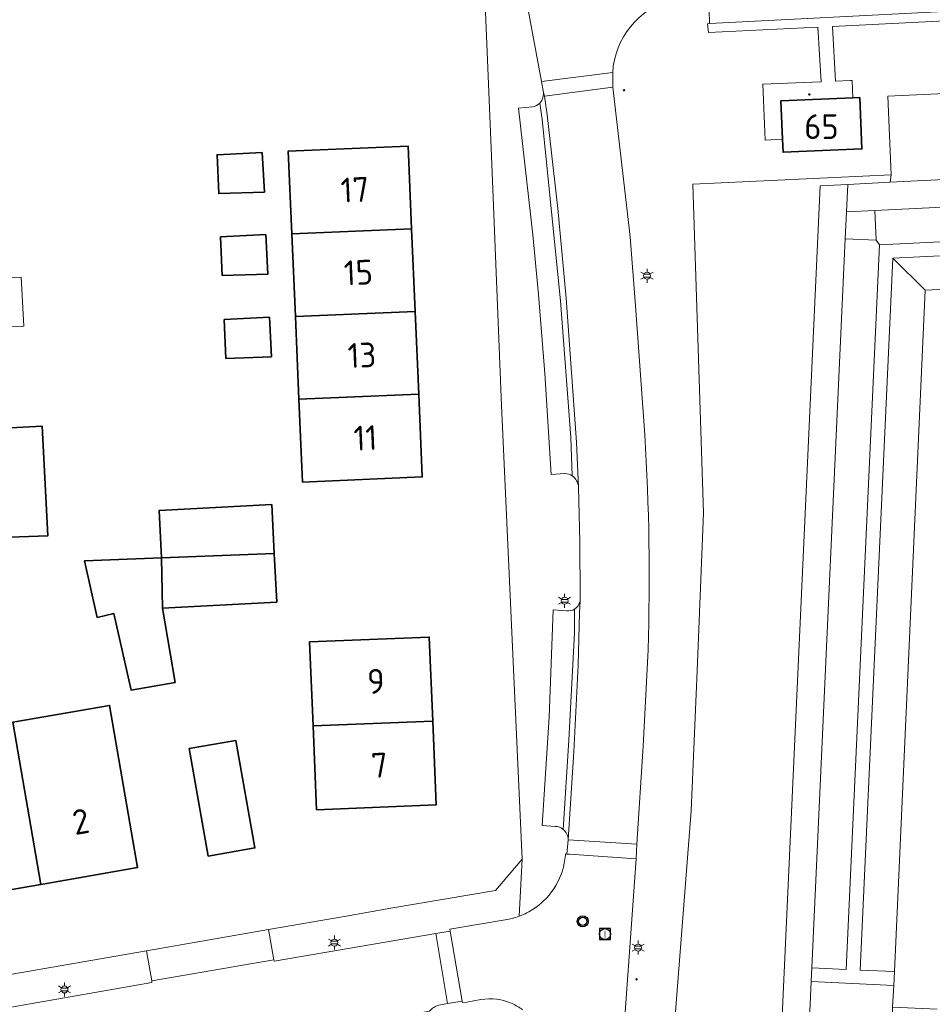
# Model space of a CAD drawing. Header units: metres. Extents: x 140853 to 145288, y 474558 to 480269.
# Tile 246 of 256: x 143539 to 143605, y 478857 to 478928. Entities that reach past the tile are written whole.
import ezdxf
from ezdxf.enums import TextEntityAlignment as Align

# ---------------------------------------------------------------- set-up
doc = ezdxf.new("R2010")
doc.units = ezdxf.units.M
doc.header["$MEASUREMENT"] = 0
for name, color, linetype, lineweight in [('B-WE-GR-BEPLANTING_CULTUUR_BOSPLANTSOEN-G', 90, 'GR-PLANTSOEN', 18), ('B-WE-GR-BEPLANTING_CULTUUR_HEESTERS-G', 90, 'Continuous', 18), ('B-WE-GR-BEPLANTING_CULTUUR_VASTE PLANTENVAK-G', 90, 'Continuous', 18), ('B-WE-GR-GRAS_KRUIDENRIJK-G', 80, 'Continuous', 18), ('B-WE-GR-GROENVOORZIENING-G', 80, 'Continuous', 18), ('B-WE-IE-TERREINAFSCHEIDING_KUNSTMATIG_HEKWERK-G', 20, 'IE-TERREINAFSCHEIDING-KUNSTMATIG', 18), ('B-WE-KL-ET_LS_OV_LICHTMAST-S', 190, 'Continuous', 18), ('B-WE-OG-BEBOUWING-G', 7, 'Continuous', 35), ('B-WE-OG-BEBOUWING_BIJGEBOUW-G', 7, 'Continuous', 18), ('B-WE-OG-BEBOUWING_HUISNUMMER-T18', 10, 'Continuous', 18), ('B-WE-OG-TERREIN_ERF-G', 7, 'Continuous', 18), ('B-WE-RI-DRAINAGE_PUT-S', 90, 'Continuous', 18), ('B-WE-RI-GWA_RIOOLPUT-S', 30, 'Continuous', 18), ('B-WE-VH-GOOT-G', 170, 'Continuous', 18), ('B-WE-VH-VERHARDING_BETONSTRAATSTEEN-G', 252, 'Continuous', 18), ('B-WE-VH-VERHARDING_GESLOTEN-G', 7, 'Continuous', 18), ('X-XX-XX-ALGEMEEN-S', 7, 'Continuous', 18)]:
    doc.layers.add(name, color=color, linetype=linetype, lineweight=lineweight)
doc.styles.add('NLCS-ISO', font='txt')
doc.linetypes.add('GR-PLANTSOEN', pattern='A,0,[179,NLCS.shx,S=2,R=0,X=0,Y=0],-4', length=4)
doc.linetypes.add('IE-TERREINAFSCHEIDING-KUNSTMATIG', pattern='A,4,[82,NLCS.shx,S=0.75,R=90,X=0,Y=0],4,-2', length=10)

# ---------------------------------------------------------------- blocks, each defined once
blk = doc.blocks.new('SIE-WEG_AFVALBAK_TYPE_01')
for radius in [0.25, 0.156]:
    blk.add_circle((0, 0), radius)
blk = doc.blocks.new('B-SIE-WEG_LICHTMAST-SO')
at = {"ltscale": 0.1}
for p, q in [((-1.1, 0.63), (-2.19, 1.27)), ((0, 1.27), (0, 2.53)), ((1.1, 0.63), (2.19, 1.27)), ((-1.1, -0.63), (-2.19, -1.27)), ((0, -1.27), (0, -2.53)), ((1.1, -0.63), (2.19, -1.27))]:
    blk.add_line(p, q, dxfattribs=at)
at = {"flags": 128}
for points in [[(-1.16, 0.5), (1.16, 0.5)], [(-1.16, -0.5), (1.16, -0.5)]]:
    blk.add_lwpolyline(points, dxfattribs=at)
at = {"ltscale": 0.1}
blk.add_circle((0, 0), 1.27, dxfattribs=at)
at = {"style": 'NLCS-ISO'}
blk.add_attdef('TYPE', text='', height=1.8, dxfattribs=at).set_placement((0, 2.53), align=Align.BOTTOM_CENTER)
blk = doc.blocks.new('SRI-DRAIN_PUT-SO')
at = {"lineweight": -3}
for radius in [2, 1.5]:
    blk.add_circle((0, 0), radius, dxfattribs=at)
blk = doc.blocks.new('SRI-PUT_INSPECTIE-SO')
at = {"lineweight": -3, "flags": 128}
blk.add_lwpolyline([(-2, -2), (2, -2), (2, 2), (-2, 2)], close=True, dxfattribs=at)
at = {"lineweight": -3, "ltscale": 1.5}
blk.add_circle((0, 0), 2, dxfattribs=at)
at = {"ltscale": 0.1, "style": 'NLCS-ISO'}
blk.add_text('I', height=2.5, dxfattribs=at).set_placement((0, -0.01), align=Align.MIDDLE_CENTER)

msp = doc.modelspace()

# ---------------------------------------------------------------- linework, layer by layer
at = {"layer": 'B-WE-GR-BEPLANTING_CULTUUR_BOSPLANTSOEN-G', "ltscale": 0.2, "flags": 128}
for points in [[(143839.13, 478934.57), (143798.346, 478932.597), (143752.719, 478930.184), (143738.605, 478929.438), (143708.01, 478927.981), (143659.155, 478925.431), (143601.586, 478922.733), (143601.828, 478917.027), (143601.759, 478916.487), (143839.195, 478928.205), (143839.371, 478927.73), (143841.714, 478928.603), (143846.49, 478930.366), (143844.836, 478934.846), (143839.13, 478934.57)], [(143591.131, 478795.119), (143596.68, 478916.237), (143598.682, 478916.336), (143601.759, 478916.487), (143601.828, 478917.027), (143587.446, 478916.361), (143588.222, 478892.476), (143587.745, 478881.024), (143587.322, 478870.861), (143585.929, 478853.17), (143584.982, 478839.241), (143584.595, 478825.958), (143584.63, 478815.845), (143585.024, 478801.554), (143585.459, 478794.989), (143591.131, 478795.119)]]:
    msp.add_lwpolyline(points, close=True, dxfattribs=at)
at = {"layer": 'B-WE-GR-BEPLANTING_CULTUUR_HEESTERS-G', "ltscale": 0.2, "flags": 128}
msp.add_lwpolyline([(143585.86, 478929.748, 0.317003), (143581.62, 478924.465), (143581.62, 478924.465), (143581.631, 478923.397), (143582.882, 478912.523), (143583.273, 478907.515), (143583.947, 478898.153), (143583.947, 478898.153, -0.023816), (143584.187, 478882.534), (143584.187, 478882.534), (143583.845, 478875.557), (143583.372, 478868.442), (143583.325, 478867.356), (143582.197, 478851.482)], format="xyb", dxfattribs=at)
for points in [[(143636.609, 478929.789), (143597.571, 478927.808), (143597.8, 478923.824), (143598.89, 478923.87), (143598.998, 478923.875), (143599.051, 478922.626), (143599.551, 478922.647), (143599.709, 478918.91), (143593.984, 478918.668), (143593.944, 478919.607), (143592.695, 478919.554), (143592.524, 478923.6), (143595.495, 478923.726), (143596.75, 478923.779), (143596.519, 478927.753), (143588.572, 478927.357), (143588.509, 478927.995), (143588.649, 478928.008), (143588.616, 478928.985)], [(143612.838, 478779.125), (143602.153, 478778.679), (143594.01, 478778.024), (143586.629, 478777.347), (143586.583, 478778.039), (143585.459, 478794.989), (143585.024, 478801.554), (143584.63, 478815.845), (143584.595, 478825.958), (143584.982, 478839.241), (143585.929, 478853.17), (143587.322, 478870.861), (143587.745, 478881.024), (143588.222, 478892.476), (143587.446, 478916.361), (143601.828, 478917.027), (143601.586, 478922.733), (143659.155, 478925.431)]]:
    msp.add_lwpolyline(points, dxfattribs=at)
msp.add_lwpolyline([(143600.735, 478912.283), (143600.642, 478914.43), (143598.59, 478914.329), (143598.501, 478912.374), (143600.735, 478912.283)], close=True, dxfattribs=at)
at = {"layer": 'B-WE-GR-BEPLANTING_CULTUUR_VASTE PLANTENVAK-G', "ltscale": 0.2, "flags": 128}
for points in [[(143601.944, 478910.971), (143604.304, 478908.642), (143641.8, 478910.435), (143641.676, 478912.932), (143601.944, 478910.971)], [(143601.944, 478910.971), (143599.581, 478859.294), (143602.079, 478859.179), (143604.304, 478908.642), (143601.944, 478910.971)]]:
    msp.add_lwpolyline(points, close=True, dxfattribs=at)
at = {"layer": 'B-WE-GR-GRAS_KRUIDENRIJK-G', "ltscale": 0.2, "flags": 128}
for points in [[(143641.503, 478916.446), (143600.642, 478914.43), (143600.735, 478912.283), (143600.984, 478911.944), (143641.626, 478913.949), (143641.503, 478916.446)], [(143596.081, 478859.454), (143598.578, 478859.34), (143600.984, 478911.944), (143600.735, 478912.283), (143598.501, 478912.374), (143596.081, 478859.454)]]:
    msp.add_lwpolyline(points, close=True, dxfattribs=at)
at = {"layer": 'B-WE-GR-GROENVOORZIENING-G', "ltscale": 0.2, "flags": 128}
msp.add_lwpolyline([(143602.023, 478858.181), (143602.079, 478859.179), (143599.581, 478859.294), (143601.944, 478910.971), (143641.676, 478912.932), (143641.8, 478910.435), (143642.798, 478910.484), (143642.502, 478916.496), (143641.503, 478916.446), (143641.626, 478913.949), (143600.984, 478911.944), (143598.578, 478859.34), (143596.081, 478859.454), (143596.035, 478858.455), (143602.023, 478858.181)], close=True, dxfattribs=at)
at = {"layer": 'B-WE-IE-TERREINAFSCHEIDING_KUNSTMATIG_HEKWERK-G', "ltscale": 0.2, "flags": 128}
for points in [[(143752.719, 478930.184), (143738.605, 478929.438), (143708.01, 478927.981), (143659.155, 478925.431), (143601.586, 478922.733), (143601.828, 478917.027)], [(143601.828, 478917.027), (143587.446, 478916.361), (143588.222, 478892.476), (143587.745, 478881.024)], [(143587.745, 478881.024), (143587.322, 478870.861), (143585.929, 478853.17), (143584.982, 478839.241), (143584.595, 478825.958), (143584.63, 478815.845), (143585.024, 478801.554), (143585.459, 478794.989)]]:
    msp.add_lwpolyline(points, dxfattribs=at)
at = {"layer": 'B-WE-OG-BEBOUWING-G', "ltscale": 0.2, "flags": 128}
for points in [[(143599.551, 478922.647), (143599.051, 478922.626), (143593.826, 478922.404), (143593.944, 478919.607), (143593.984, 478918.668), (143599.709, 478918.91), (143599.551, 478922.647)], [(143556.191, 478918.65), (143552.909, 478918.479), (143553.03, 478915.667), (143556.341, 478915.779), (143556.191, 478918.65)], [(143567.031, 478913.112), (143566.775, 478919.119), (143558.073, 478918.748), (143558.331, 478912.74), (143567.031, 478913.112)], [(143558.331, 478912.74), (143558.59, 478906.735), (143567.287, 478907.107), (143567.031, 478913.112), (143558.331, 478912.74)], [(143556.448, 478912.691), (143553.165, 478912.52), (143553.286, 478909.708), (143556.597, 478909.82), (143556.448, 478912.691)], [(143558.59, 478906.735), (143558.848, 478900.73), (143567.542, 478901.101), (143567.287, 478907.107), (143558.59, 478906.735)], [(143556.706, 478906.686), (143553.424, 478906.515), (143553.544, 478903.703), (143556.855, 478903.815), (143556.706, 478906.686)], [(143558.848, 478900.73), (143559.106, 478894.725), (143567.798, 478895.096), (143567.542, 478901.101), (143558.848, 478900.73)], [(143536.02, 478898.555), (143536.431, 478890.667), (143540.629, 478890.822), (143540.215, 478898.774), (143536.02, 478898.555)], [(143557.057, 478889.543), (143556.873, 478893.081), (143548.702, 478892.655), (143548.882, 478889.212), (143557.057, 478889.543)], [(143548.882, 478889.212), (143548.945, 478885.574), (143557.241, 478886.006), (143557.057, 478889.543), (143548.882, 478889.212)], [(143548.882, 478889.212), (143543.281, 478888.996), (143544.203, 478884.897), (143545.419, 478885.171), (143546.667, 478879.624), (143549.855, 478880.16), (143548.945, 478885.574), (143548.882, 478889.212)], [(143559.872, 478877.019), (143568.56, 478877.373), (143568.311, 478883.465), (143559.618, 478883.11), (143559.872, 478877.019)], [(143540.123, 478865.513), (143540.257, 478865.536), (143547.144, 478866.727), (143545.105, 478878.503), (143538.226, 478877.312), (143538.085, 478877.288), (143540.123, 478865.513)], [(143538.085, 478877.288), (143534.065, 478876.592), (143534.676, 478872.913), (143530.193, 478872.137), (143530.834, 478868.432), (143532.608, 478868.739), (143533.369, 478864.344), (143540.123, 478865.513), (143538.085, 478877.288)], [(143559.872, 478877.019), (143560.125, 478870.927), (143568.808, 478871.282), (143568.56, 478877.373), (143559.872, 478877.019)], [(143554.279, 478875.951), (143550.888, 478875.373), (143552.266, 478867.563), (143555.654, 478868.161), (143554.279, 478875.951)]]:
    msp.add_lwpolyline(points, close=True, dxfattribs=at)
at = {"layer": 'B-WE-OG-BEBOUWING_BIJGEBOUW-G', "ltscale": 0.2, "flags": 128}
msp.add_lwpolyline([(143538.701, 478909.602), (143534.413, 478909.379), (143534.505, 478905.806), (143538.887, 478906.034), (143538.701, 478909.602)], close=True, dxfattribs=at)
at = {"layer": 'B-WE-OG-TERREIN_ERF-G', "ltscale": 0.2, "flags": 128}
msp.add_lwpolyline([(143533.963, 478858.297), (143547.785, 478860.697), (143556.639, 478862.234), (143562.278, 478863.213), (143565.531, 478863.779), (143565.531, 478863.779), (143573.124, 478865.077), (143575.046, 478867.344), (143573.563, 478900.28), (143572.883, 478917.198), (143572.362, 478929.443), (143566.213, 478958.695), (143565.627, 478961.478), (143558.764, 478994.038), (143558.614, 478994.013), (143553.578, 479017.986), (143550.88, 479019.552), (143524.443, 479012.212)], dxfattribs=at)
for points in [[(143556.191, 478918.65), (143556.341, 478915.779), (143553.03, 478915.667), (143552.909, 478918.479), (143556.191, 478918.65)], [(143558.331, 478912.74), (143558.073, 478918.748), (143566.775, 478919.119), (143567.031, 478913.112), (143567.287, 478907.107), (143567.542, 478901.101), (143567.798, 478895.096), (143559.106, 478894.725), (143558.848, 478900.73), (143558.59, 478906.735), (143558.331, 478912.74)], [(143556.448, 478912.691), (143556.597, 478909.82), (143553.286, 478909.708), (143553.165, 478912.52), (143556.448, 478912.691)], [(143556.706, 478906.686), (143556.855, 478903.815), (143553.544, 478903.703), (143553.424, 478906.515), (143556.706, 478906.686)], [(143536.02, 478898.555), (143540.215, 478898.774), (143540.629, 478890.822), (143536.431, 478890.667), (143536.02, 478898.555)], [(143557.057, 478889.543), (143557.241, 478886.006), (143548.945, 478885.574), (143549.855, 478880.16), (143546.667, 478879.624), (143545.419, 478885.171), (143544.203, 478884.897), (143543.281, 478888.996), (143548.882, 478889.212), (143548.702, 478892.655), (143556.873, 478893.081), (143557.057, 478889.543)], [(143568.56, 478877.373), (143568.808, 478871.282), (143560.125, 478870.927), (143559.872, 478877.019), (143559.618, 478883.11), (143568.311, 478883.465), (143568.56, 478877.373)], [(143538.085, 478877.288), (143538.226, 478877.312), (143545.105, 478878.503), (143547.144, 478866.727), (143540.257, 478865.536), (143540.123, 478865.513), (143533.369, 478864.344), (143532.608, 478868.739), (143530.834, 478868.432), (143530.193, 478872.137), (143534.676, 478872.913), (143534.065, 478876.592), (143538.085, 478877.288)], [(143554.279, 478875.951), (143555.654, 478868.161), (143552.266, 478867.563), (143550.888, 478875.373), (143554.279, 478875.951)]]:
    msp.add_lwpolyline(points, close=True, dxfattribs=at)
at = {"layer": 'B-WE-VH-GOOT-G', "ltscale": 0.2, "flags": 128}
for points in [[(143579.148, 478894.359), (143578.984, 478897.619), (143578.255, 478908.08), (143577.645, 478914.588), (143576.857, 478921.372), (143576.664, 478922.747)], [(143578.386, 478868.756), (143578.81, 478875.143), (143579.116, 478881.424), (143579.212, 478885.239), (143579.254, 478886.067)]]:
    msp.add_lwpolyline(points, dxfattribs=at)
at = {"layer": 'B-WE-VH-VERHARDING_BETONSTRAATSTEEN-G', "ltscale": 0.2, "flags": 128}
for points in [[(143578.72, 478939.114), (143573.611, 478937.997), (143575.403, 478929.387), (143576.459, 478923.806), (143581.62, 478924.465), (143581.62, 478924.465, -0.317003), (143585.86, 478929.748), (143585.86, 478929.748), (143585.565, 478935.043), (143584.579, 478935.025), (143584.579, 478935.025, -0.354844), (143578.72, 478939.114)], [(143588.649, 478928.008), (143618.434, 478929.546), (143633.967, 478930.295), (143658.848, 478931.61), (143703.115, 478933.885), (143704.118, 478933.936), (143709.181, 478934.195), (143709.181, 478935.767), (143704.008, 478935.501), (143695.938, 478935.087), (143618.242, 478931.069), (143588.429, 478929.563), (143588.429, 478929.563, -0.163987), (143588.616, 478928.985), (143588.616, 478928.985), (143588.649, 478928.008)], [(143583.947, 478898.153), (143583.273, 478907.515), (143582.882, 478912.523), (143581.631, 478923.397), (143576.664, 478922.747), (143576.57, 478923.118), (143576.57, 478923.118, -0.254918), (143576.332, 478922.24), (143576.332, 478922.24), (143576.492, 478921.036), (143577.84, 478907.882), (143578.577, 478897.946), (143578.679, 478895.166), (143578.679, 478895.166, -0.228967), (143579.148, 478894.359), (143579.148, 478894.359), (143579.24, 478890.366), (143579.269, 478886.358), (143579.254, 478886.067), (143579.254, 478886.067, -0.200471), (143578.854, 478885.499), (143578.854, 478885.499), (143578.849, 478883.775), (143578.446, 478875.988), (143578.037, 478869.499), (143578.037, 478869.499, -0.221812), (143578.386, 478868.756), (143578.386, 478868.756), (143583.372, 478868.442), (143583.845, 478875.557), (143584.187, 478882.534), (143584.187, 478882.534, 0.023816), (143583.947, 478898.153)], [(143576.332, 478922.24, -0.162082), (143575.797, 478921.959), (143575.797, 478921.959), (143574.787, 478921.865), (143575.837, 478912.678), (143576.248, 478908.332), (143576.701, 478902.612), (143577.149, 478895.274), (143578.154, 478895.347), (143578.154, 478895.347, -0.130966), (143578.679, 478895.166), (143578.679, 478895.166), (143578.577, 478897.946), (143577.84, 478907.882), (143576.492, 478921.036), (143576.332, 478922.24)], [(143578.275, 478885.37), (143577.292, 478885.436), (143577.007, 478877.649), (143576.508, 478869.794), (143577.446, 478869.722), (143577.446, 478869.722, -0.167314), (143578.037, 478869.499), (143578.037, 478869.499), (143578.446, 478875.988), (143578.849, 478883.775), (143578.854, 478885.499), (143578.854, 478885.499, -0.171331), (143578.275, 478885.37)], [(143575.046, 478867.344), (143573.124, 478865.077), (143565.531, 478863.779), (143562.278, 478863.213), (143556.639, 478862.234), (143557.022, 478860.028), (143557.056, 478859.939), (143568.782, 478861.951), (143569.82, 478862.127), (143569.8, 478862.252), (143573.81, 478862.934), (143573.81, 478862.934, 0.051092), (143574.843, 478863.205), (143574.843, 478863.205), (143575.046, 478867.344)], [(143569.01, 478856.741), (143569.631, 478856.869), (143568.782, 478861.951), (143557.056, 478859.939), (143557.022, 478860.028), (143548.167, 478858.499), (143548.18, 478858.382), (143534.362, 478855.964), (143534.348, 478856.079), (143525.484, 478854.531), (143525.502, 478854.424), (143508.49, 478851.562), (143509.445, 478846.028), (143511.573, 478846.392), (143519.495, 478847.792), (143534.219, 478850.352), (143542.16, 478851.735), (143568.329, 478856.295), (143568.329, 478856.295, -0.178543), (143569.01, 478856.741)]]:
    msp.add_lwpolyline(points, format="xyb", close=True, dxfattribs=at)
for points in [[(143572.362, 478929.443), (143572.883, 478917.198), (143573.563, 478900.28), (143575.046, 478867.344), (143574.843, 478863.205), (143574.843, 478863.205, 0.059811), (143575.926, 478863.764), (143575.926, 478863.764, 0.231481), (143578.186, 478867.643), (143578.186, 478867.643), (143578.192, 478867.729), (143578.292, 478867.708), (143578.386, 478868.756), (143578.386, 478868.756, 0.221812), (143578.037, 478869.499), (143578.037, 478869.499, 0.167314), (143577.446, 478869.722), (143577.446, 478869.722), (143576.508, 478869.794), (143577.007, 478877.649), (143577.292, 478885.436), (143578.275, 478885.37), (143578.275, 478885.37, 0.171331), (143578.854, 478885.499), (143578.854, 478885.499, 0.200471), (143579.254, 478886.067), (143579.254, 478886.067), (143579.269, 478886.358), (143579.24, 478890.366), (143579.148, 478894.359), (143579.148, 478894.359, 0.228967), (143578.679, 478895.166), (143578.679, 478895.166, 0.130966), (143578.154, 478895.347), (143578.154, 478895.347), (143577.149, 478895.274), (143576.701, 478902.612), (143576.248, 478908.332), (143575.837, 478912.678), (143574.787, 478921.865), (143575.797, 478921.959), (143575.797, 478921.959, 0.162082), (143576.332, 478922.24), (143576.332, 478922.24, 0.254918), (143576.57, 478923.118), (143576.57, 478923.118), (143576.459, 478923.806), (143575.403, 478929.387)], [(143582.197, 478851.482), (143583.325, 478867.356), (143578.486, 478867.694), (143578.292, 478867.708), (143578.192, 478867.729), (143578.186, 478867.643), (143578.186, 478867.643, -0.231481), (143575.926, 478863.764), (143575.926, 478863.764, -0.059811), (143574.843, 478863.205), (143574.843, 478863.205, -0.051092), (143573.81, 478862.934), (143573.81, 478862.934), (143569.8, 478862.252), (143569.82, 478862.127), (143570.697, 478857.03), (143570.718, 478856.932), (143571.024, 478856.971), (143572.041, 478857.148), (143572.041, 478857.148, -0.143618), (143574.331, 478856.863), (143574.331, 478856.863, -0.044601), (143575.085, 478856.401)], [(143575.085, 478856.401, 0.044601), (143574.331, 478856.863), (143574.331, 478856.863, 0.143618), (143572.041, 478857.148), (143572.041, 478857.148), (143571.024, 478856.971), (143570.718, 478856.932), (143570.697, 478857.03), (143569.631, 478856.869), (143569.01, 478856.741)]]:
    msp.add_lwpolyline(points, format="xyb", dxfattribs=at)
msp.add_lwpolyline([(143618.434, 478929.546), (143588.649, 478928.008), (143588.509, 478927.995), (143588.572, 478927.357), (143596.519, 478927.753), (143596.75, 478923.779), (143595.495, 478923.726), (143592.524, 478923.6), (143592.695, 478919.554), (143593.944, 478919.607), (143593.826, 478922.404), (143599.051, 478922.626), (143598.998, 478923.875), (143598.89, 478923.87), (143597.8, 478923.824), (143597.571, 478927.808), (143636.609, 478929.789)], dxfattribs=at)
for points in [[(143576.57, 478923.118), (143576.664, 478922.747), (143581.631, 478923.397), (143581.62, 478924.465), (143576.459, 478923.806), (143576.57, 478923.118)], [(143578.292, 478867.708), (143578.486, 478867.694), (143583.325, 478867.356), (143583.372, 478868.442), (143578.386, 478868.756), (143578.292, 478867.708)], [(143556.639, 478862.234), (143547.785, 478860.697), (143548.167, 478858.499), (143557.022, 478860.028), (143556.639, 478862.234)], [(143569.631, 478856.869), (143570.697, 478857.03), (143569.82, 478862.127), (143568.782, 478861.951), (143569.631, 478856.869)], [(143547.785, 478860.697), (143533.963, 478858.297), (143534.348, 478856.079), (143534.362, 478855.964), (143548.18, 478858.382), (143548.167, 478858.499), (143547.785, 478860.697)]]:
    msp.add_lwpolyline(points, close=True, dxfattribs=at)
at = {"layer": 'B-WE-VH-VERHARDING_GESLOTEN-G', "ltscale": 0.2, "flags": 128}
for points in [[(143839.195, 478928.205), (143601.759, 478916.487), (143598.682, 478916.336), (143598.59, 478914.329), (143600.642, 478914.43), (143641.503, 478916.446), (143642.502, 478916.496), (143646.605, 478916.698), (143647.615, 478916.748), (143712.636, 478919.957), (143713.635, 478920.006), (143717.855, 478920.214), (143835.825, 478926.036)], [(143641.8, 478910.435), (143604.304, 478908.642), (143602.079, 478859.179), (143602.023, 478858.181), (143601.935, 478856.595), (143605.166, 478856.457)]]:
    msp.add_lwpolyline(points, dxfattribs=at)
for points in [[(143598.59, 478914.329), (143598.682, 478916.336), (143596.68, 478916.237), (143591.131, 478795.119), (143591.111, 478794.675), (143599.307, 478794.301), (143600.724, 478795.216), (143599.352, 478795.27), (143599.396, 478796.299), (143596.738, 478796.42), (143595.698, 478796.468), (143593.2, 478796.582), (143595.76, 478852.55), (143595.805, 478853.549), (143596.035, 478858.455), (143596.081, 478859.454), (143598.501, 478912.374), (143598.59, 478914.329)], [(143601.834, 478853.274), (143601.935, 478856.595), (143602.023, 478858.181), (143596.035, 478858.455), (143595.805, 478853.549), (143601.834, 478853.274)]]:
    msp.add_lwpolyline(points, close=True, dxfattribs=at)

# ---------------------------------------------------------------- block references
at = {"layer": 'B-WE-KL-ET_LS_OV_LICHTMAST-S', "xscale": 0.2, "yscale": 0.2, "zscale": 0.2}
for p in [(143584.114, 478909.703), (143578.132, 478886.103), (143561.422, 478861.288), (143583.462, 478860.922), (143541.833, 478857.881)]:
    msp.add_blockref('B-SIE-WEG_LICHTMAST-SO', p, dxfattribs=at)
at = {"layer": 'B-WE-RI-DRAINAGE_PUT-S', "xscale": 0.2, "yscale": 0.2, "zscale": 0.2}
msp.add_blockref('SRI-DRAIN_PUT-SO', (143579.451, 478862.828), dxfattribs=at)
at = {"layer": 'B-WE-RI-GWA_RIOOLPUT-S', "xscale": 0.2, "yscale": 0.2, "zscale": 0.2}
msp.add_blockref('SRI-PUT_INSPECTIE-SO', (143581.067, 478861.901), dxfattribs=at)
at = {"layer": 'X-XX-XX-ALGEMEEN-S', "xscale": 0.2, "yscale": 0.2, "zscale": 0.2}
for p in [(143582.443, 478923.168), (143595.895, 478922.867), (143583.359, 478858.619)]:
    msp.add_blockref('SIE-WEG_AFVALBAK_TYPE_01', p, dxfattribs=at)

# ---------------------------------------------------------------- texts
at = {"layer": 'B-WE-OG-BEBOUWING_HUISNUMMER-T18', "style": 'NLCS-ISO'}
msp.add_text('65', height=1.8, dxfattribs=at).set_placement((143596.773, 478920.527), align=Align.MIDDLE_CENTER)
for s, rotation, p in [('17', 2.5, (143562.907, 478915.945)), ('15', 2.5, (143563.163, 478909.939)), ('13', 2.4, (143563.418, 478903.934)), ('11', 2.5, (143563.674, 478897.929)), ('9', 2.4, (143564.439, 478880.255)), ('7', 2.4, (143564.687, 478874.165)), ('2', 9.8, (143543.018, 478870.073))]:
    msp.add_text(s, height=1.8, rotation=rotation, dxfattribs=at).set_placement(p, align=Align.MIDDLE_CENTER)

doc.saveas('drawing.dxf')
